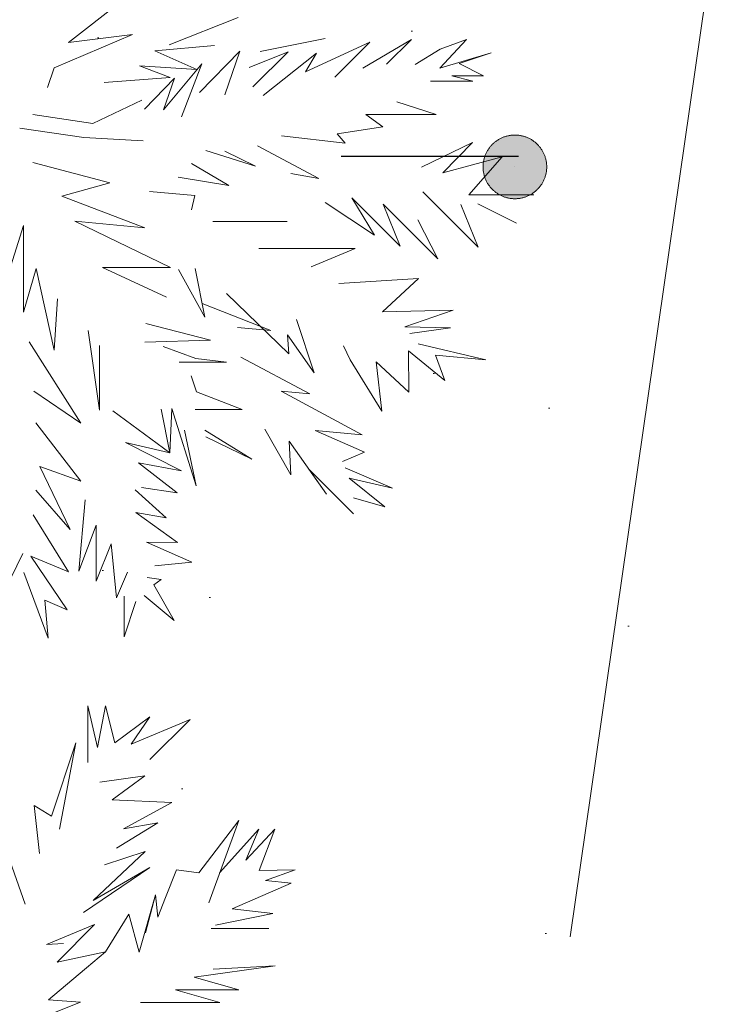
# Model space of a CAD drawing. Header units: millimetres. Extents: x 6487905018 to 6488192500, y 5882180700 to 5882375224.
# Tile 166 of 256: x 6488053716 to 6488054712, y 5882262070 to 5882263469. Entities that reach past the tile are written whole.
import ezdxf
from ezdxf.xclip import XClip

# ---------------------------------------------------------------- set-up
doc = ezdxf.new("R2010")
doc.units = ezdxf.units.MM
doc.header["$MEASUREMENT"] = 0
doc.header["$XCLIPFRAME"] = 2
for name, pattern in [('2X1', [1000, 500, -500]), ('L_0_09', [2500, 2000, -500]), ('Przerywana', [2400, 1200, -1200]), ('Wipeout_Contour', [1000, 0, -1000])]:
    doc.linetypes.add(name, pattern=pattern)
for name, color, linetype, lineweight in [('drzewa_Nr_pióra__154', 94, 'Continuous', 5), ('IE_Nr_pióra__114', 12, 'Continuous', 30), ('linie plan_Nr_pióra__2', 160, 'Continuous', 25), ('przewod_telekomunikacyjny__linia__Nr_pióra__1', 7, 'Continuous', 0), ('teren zielony_Nr_pióra__157', 93, 'Continuous', 0), ('Wymiarowanie_Nr_pióra__1', 7, 'Continuous', 0), ('Zamość 06.10._2_0_Nr_pióra__7', 7, 'Continuous', 5), ('Zamość 06.10._2_przewod_elektroenergetyczny___projektowany_lub_w_budowie__linia____ob__projektowany_Nr_pióra__1', 7, 'Continuous', 0)]:
    doc.layers.add(name, color=color, linetype=linetype, lineweight=lineweight)
for name, color, linetype in [('Mapa cyfrowa', 7, 'Continuous'), ('przewod_telekomunikacyjny__linia_', 7, 'Continuous'), ('Wymiarowanie', 7, 'Continuous'), ('Zamość 06.10._2_Mapa cyfrowa', 7, 'Continuous')]:
    doc.layers.add(name, color=color, linetype=linetype)
doc.styles.add('GENERATED_STYLE_2', font='txt')
doc.dimstyles.new('GENERATED_STYLE__2', dxfattribs={"dimtxt": 750, "dimasz": 570, "dimexe": 0.18, "dimexo": 0, "dimgap": 0.09, "dimtad": 1, "dimlfac": 0.001, "dimzin": 0, "dimdsep": 46, "dimtxsty": 'GENERATED_STYLE_2', "dimblk": 'ARROWHEAD_11', "dimblk1": 'ARROWHEAD_11', "dimblk2": 'ARROWHEAD_11', "dimcen": 0.09, "dimclrd": 7, "dimclre": 7, "dimclrt": 7, "dimazin": 0, "dimtfac": 1, "dimtdec": 4, "dimtmove": 0, "dimatfit": 3, "dimfxl": 0, "dimtolj": 1, "dimtzin": 0, "dimarcsym": 0})
doc.dimstyles.new('GENERATED_STYLE__9', dxfattribs={"dimtxt": 750, "dimasz": 917.874396, "dimexe": 0.18, "dimexo": 40, "dimgap": 0.09, "dimtad": 1, "dimdec": 0, "dimlfac": 0.1, "dimzin": 0, "dimdsep": 46, "dimtxsty": 'GENERATED_STYLE_2', "dimblk": 'ARROWHEAD_5', "dimblk1": 'ARROWHEAD_5', "dimblk2": 'ARROWHEAD_5', "dimcen": 0.09, "dimclrd": 7, "dimclre": 7, "dimclrt": 7, "dimazin": 0, "dimtfac": 1, "dimtdec": 4, "dimtmove": 2, "dimatfit": 3, "dimfxl": 0, "dimtolj": 1, "dimtzin": 0, "dimarcsym": 0})

# ---------------------------------------------------------------- blocks, each defined once
blk = doc.blocks.new('Rysunek_1_2')
at = {"color": 254, "linetype": 'Wipeout_Contour', "lineweight": 0, "ltscale": 70061284114.24681}
blk.add_wipeout([(6487915525.867126, 5882181505.900702), (6488146644.289524, 5882181505.900702), (6488146644.289524, 5882373115.540435), (6488107628.768834, 5882373115.540435), (6488107628.768834, 5882320263.490532), (6488101226.436201, 5882320263.490532), (6488101226.436201, 5882373115.540435), (6487915525.867126, 5882373115.540435)], dxfattribs=at).dxf.layer = 'Zamość 06.10._2_Mapa cyfrowa'
at = {"layer": 'Zamość 06.10._2_0_Nr_pióra__7', "linetype": 'Continuous'}
blk.add_hatch(color=256, dxfattribs=at).paths.add_polyline_path([(6488054420, 5882263214.723074, 1), (6488054420, 5882263305.276926, 1)])
blk.add_line((6488054420, 5882263260), (6488054420.05, 5882263260), dxfattribs=at)
blk.add_circle((6488054420, 5882263260), 45.276926, dxfattribs=at)
at = {"layer": 'Zamość 06.10._2_przewod_elektroenergetyczny___projektowany_lub_w_budowie__linia____ob__projektowany_Nr_pióra__1', "linetype": 'L_0_09', "flags": 128}
blk.add_lwpolyline([(6488054460, 5882297950), (6488056220, 5882299210), (6488059670, 5882297960), (6488052560, 5882248750), (6488032030.000001, 5882244930), (6488029080, 5882261360), (6488026000, 5882260550)], dxfattribs=at)
blk = doc.blocks.new('*D47', base_point=(6488045394.921593, 5882250647.102998))
at = {"layer": 'Wymiarowanie_Nr_pióra__1', "linetype": 'Continuous'}
for points in [[(6488042650.612259, 5882261679.617494), (6488042639.194189, 5882261737.020009), (6488042606.678276, 5882261785.683512), (6488042558.014774, 5882261818.199424), (6488042500.612259, 5882261829.617494), (6488042443.209744, 5882261818.199424), (6488042394.546242, 5882261785.683512), (6488042362.03033, 5882261737.020009), (6488042350.612259, 5882261679.617494), (6488042362.03033, 5882261622.214979), (6488042394.546242, 5882261573.551476), (6488042443.209744, 5882261541.035564), (6488042500.612259, 5882261529.617494), (6488042558.014774, 5882261541.035564), (6488042606.678276, 5882261573.551476), (6488042639.194189, 5882261622.214979)], [(6488055682.027223, 5882259595.361387), (6488055670.609153, 5882259652.763903), (6488055638.09324, 5882259701.427404), (6488055589.429737, 5882259733.943317), (6488055532.027223, 5882259745.361387), (6488055474.624708, 5882259733.943317), (6488055425.961205, 5882259701.427404), (6488055393.445292, 5882259652.763903), (6488055382.027223, 5882259595.361387), (6488055393.445292, 5882259537.958873), (6488055425.961205, 5882259489.29537), (6488055474.624708, 5882259456.779458), (6488055532.027223, 5882259445.361387), (6488055589.429737, 5882259456.779458), (6488055638.09324, 5882259489.29537), (6488055670.609153, 5882259537.958873)]]:
    blk.add_hatch(color=256, dxfattribs=at).paths.add_polyline_path(points)
for p, q in [((6488042589.449903, 5882262235.057971), (6488042524.302298, 5882261827.734955)), ((6488042352.494799, 5882261703.307532), (6488042204.377338, 5882261726.997571)), ((6488055383.909762, 5882259619.051426), (6488042648.72972, 5882261655.927456)), ((6488042476.922221, 5882261531.500033), (6488042411.774615, 5882261124.177017)), ((6488055620.864867, 5882260150.801864), (6488055555.717261, 5882259743.478848)), ((6488055828.262143, 5882259547.981311), (6488055680.144683, 5882259571.671349)), ((6488055508.337184, 5882259447.243927), (6488055443.189578, 5882259039.920911))]:
    blk.add_line(p, q, dxfattribs=at)
for centre in [(6488042500.612259, 5882261679.617494), (6488055532.027223, 5882259595.361387)]:
    blk.add_circle(centre, 150, dxfattribs=at)
at = {"layer": 'Wymiarowanie_Nr_pióra__1', "insert": (6488047773.816525, 5882260988.122977), "char_height": 750, "attachment_point": 7, "rotation": 350.913025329, "style": 'GENERATED_STYLE_2'}
blk.add_mtext('\\A1;{\\fArial|b1|i0|c238|p38;13,20}', dxfattribs=at)
blk = doc.blocks.new('ARROWHEAD_11')
at = {"color": 0, "linetype": 'Continuous', "lineweight": 0}
blk.add_line((0, 0), (-1, 0), dxfattribs=at)
at = {"color": 0, "linetype": 'Continuous', "lineweight": 0, "const_width": 0.25, "flags": 128}
blk.add_lwpolyline([(-0.125, 0, 1), (0.125, 0, 1)], format="xyb", close=True, dxfattribs=at)
blk = doc.blocks.new('*D77', base_point=(6488045394.921593, 5882250647.102998))
at = {"layer": 'przewod_telekomunikacyjny__linia__Nr_pióra__1', "linetype": 'Continuous'}
blk.add_hatch(color=256, dxfattribs=at).paths.add_polyline_path([(6488057351.020344, 5882262834.607491), (6488056625.094238, 5882262197.391973), (6488057040.957753, 5882261919.79958)])
for p, q in [((6488057351.020344, 5882262834.607491), (6488056625.094238, 5882262197.391973)), ((6488057351.020344, 5882262834.607491), (6488057040.957753, 5882261919.79958)), ((6488057040.957753, 5882261919.79958), (6488056625.094238, 5882262197.391973)), ((6488056833.025996, 5882262058.595777), (6488046247.324568, 5882246200.066916)), ((6488046247.324568, 5882246200.066916), (6488053285.437386, 5882256743.923269)), ((6488049023.248511, 5882250108.702061), (6488049023.248511, 5882250608.702061)), ((6488048773.248511, 5882250358.702061), (6488049273.248511, 5882250358.702061))]:
    blk.add_line(p, q, dxfattribs=at)
at = {"layer": 'przewod_telekomunikacyjny__linia__Nr_pióra__1', "insert": (6488051112.822264, 5882253874.06099), "char_height": 750, "attachment_point": 7, "rotation": 56.276556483, "style": 'GENERATED_STYLE_2'}
blk.add_mtext('\\A1;{\\fArial|b1|i0|c238|p38;R 1\xa0500}', dxfattribs=at)
blk = doc.blocks.new('ARROWHEAD_5')
at = {"color": 0, "linetype": 'Continuous', "lineweight": 0}
blk.add_line((0, 0), (-1, 0), dxfattribs=at)
blk.add_solid([(-1, 0.2679), (0, 0), (-1, -0.2679), (-1, 0.2679)], dxfattribs=at)

msp = doc.modelspace()

# ---------------------------------------------------------------- block references
at = {"layer": 'Mapa cyfrowa', "color": 22, "linetype": 'Continuous', "lineweight": 5}
ref = msp.add_blockref('Rysunek_1_2', (0, 0), dxfattribs=at)
XClip(ref).set_block_clipping_path([(6487915525.8671264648, 5882181505.9007024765), (6488146644.2895231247, 5882181505.9007024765), (6488146644.2895231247, 5882373115.5404348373), (6488107628.7688331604, 5882373115.5404348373), (6488107628.7688331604, 5882320263.4905319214), (6488101226.4362001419, 5882320263.4905319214), (6488101226.4362001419, 5882373115.5404348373), (6487915525.8671264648, 5882373115.5404348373)])

# ---------------------------------------------------------------- next in the draw order: hatches: boundary and pattern name
at = {"layer": 'teren zielony_Nr_pióra__157', "linetype": 'Continuous'}
h = msp.add_hatch(dxfattribs=at)
h.set_pattern_fill('płyty_kamienne', color=256, style=0, pattern_type=2)
h.set_pattern_definition([(45, (6488045394.9, 5882252147.1), (-477.297, 477.297), [0, -450, 0, -675]), (110, (6488046894.9, 5882252147.1), (634.293, 230.864), [0, -330, 0, -570])])
h.paths.add_polyline_path([(6488047566.699059, 5882255932.5327), (6488045555.029326, 5882243354.950158), (6488046140.947524, 5882232527.375745, 0.2070569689), (6488048206.599371, 5882228254.370432, 0.0243137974), (6488049407.91275, 5882227454.239101, 0.0023663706), (6488049528.889167, 5882227382.669014), (6488050419.958063, 5882227639.987889), (6488050422.409745, 5882227655.31354), (6488050730.000001, 5882229610.000001), (6488051058.251553, 5882231630.009551), (6488051118.989788, 5882232009.688929), (6488053911.431513, 5882249465.456784), (6488055989.23284, 5882262453.952582), (6488056194.365236, 5882263736.503895), (6488052143.069927, 5882263733.65154), (6488050824.942152, 5882255492.308228, 0.0532631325)])

# ---------------------------------------------------------------- next in the draw order: linework, layer by layer
at = {"layer": 'drzewa_Nr_pióra__154', "linetype": 'Continuous'}
for p, q in [((6488053785.68879, 5882263436.833323), (6488053860.702324, 5882263494.85348)), ((6488053928.592216, 5882263433.647343), (6488054026.700538, 5882263472.078326)), ((6488053876.793249, 5882263448.103906), (6488053765.330269, 5882263400.651401)), ((6488053785.68879, 5882263436.833323), (6488053876.793249, 5882263448.103906)), ((6488053908.510509, 5882263425.067939), (6488053993.318144, 5882263432.573103)), ((6488054058.001303, 5882263424.069402), (6488054150.325739, 5882263442.394291)), ((6488054213.833123, 5882263437.266667), (6488054122.248629, 5882263395.125149)), ((6488054163.998509, 5882263387.432054), (6488054213.833123, 5882263437.266667)), ((6488054272.876307, 5882263441.058432), (6488054204.082872, 5882263400.432387)), ((6488054237.667068, 5882263405.849194), (6488054272.876307, 5882263441.058432)), ((6488054313.50235, 5882263400.432387), (6488054351.327078, 5882263441.149761)), ((6488054351.327078, 5882263441.149761), (6488054313.590133, 5882263427.115702)), ((6488053967.918942, 5882263398.402514), (6488053908.510509, 5882263425.067939)), ((6488053971.822157, 5882263365.519382), (6488054029.289384, 5882263424.534924)), ((6488054029.289384, 5882263424.534924), (6488054007.994501, 5882263362.514747)), ((6488054097.950277, 5882263423.421688), (6488054042.393692, 5882263401.031697)), ((6488054047.647681, 5882263373.541638), (6488054097.950277, 5882263423.421688)), ((6488054138.096059, 5882263421.805046), (6488054062.16256, 5882263361.431386)), ((6488054122.248629, 5882263395.125149), (6488054138.096059, 5882263421.805046)), ((6488054313.590133, 5882263427.115702), (6488054278.066386, 5882263405.718298)), ((6488054386.087548, 5882263422.099611), (6488054313.50235, 5882263400.432387)), ((6488054340.937866, 5882263407.060193), (6488054386.087548, 5882263422.099611)), ((6488053930.07577, 5882263387.116414), (6488053886.316215, 5882263403.724188)), ((6488053886.316215, 5882263403.724188), (6488053967.918942, 5882263398.402514)), ((6488053975.247557, 5882263406.458086), (6488053920.466575, 5882263341.24995)), ((6488053946.187078, 5882263330.986351), (6488053975.247557, 5882263406.458086)), ((6488054375.253937, 5882263389.580409), (6488054340.937866, 5882263407.060193)), ((6488053765.330269, 5882263400.651401), (6488053755.681942, 5882263372.654153)), ((6488053836.483863, 5882263379.693429), (6488053930.07577, 5882263387.116414)), ((6488053936.20662, 5882263386.268367), (6488053893.53936, 5882263342.109973)), ((6488053920.466575, 5882263341.24995), (6488053936.20662, 5882263386.268367)), ((6488054300.085136, 5882263381.891123), (6488054360.086881, 5882263381.891123)), ((6488054360.086881, 5882263381.891123), (6488054330.174922, 5882263389.580409)), ((6488054330.174922, 5882263389.580409), (6488054375.253937, 5882263389.580409)), ((6488053889.70786, 5882263354.98675), (6488053820.026427, 5882263321.56566)), ((6488054252.073435, 5882263352.676971), (6488054308.085545, 5882263334.347357)), ((6488053820.026427, 5882263321.56566), (6488053734.759732, 5882263334.259055)), ((6488054308.085545, 5882263334.347357), (6488054208.416317, 5882263334.347357)), ((6488054208.416317, 5882263334.347357), (6488054232.140017, 5882263317.14809)), ((6488053807.320889, 5882263301.871186), (6488053716.689373, 5882263314.826286)), ((6488054232.140017, 5882263317.14809), (6488054167.241542, 5882263306.838305)), ((6488054167.241542, 5882263306.838305), (6488054178.967959, 5882263293.854066)), ((6488053891.913074, 5882263296.854624), (6488053807.320889, 5882263301.871186)), ((6488054178.967959, 5882263293.854066), (6488054088.169305, 5882263304.034374)), ((6488054359.661894, 5882263294.636489), (6488054287.392399, 5882263259.78582)), ((6488054317.817525, 5882263251.715084), (6488054359.661894, 5882263294.636489)), ((6488053980.910472, 5882263283.429381), (6488054051.623439, 5882263261.06301)), ((6488054051.623439, 5882263261.06301), (6488054007.994501, 5882263282.346021)), ((6488054054.161716, 5882263290.112894), (6488054141.459755, 5882263243.606524)), ((6488053734.909828, 5882263265.99727), (6488053844.582792, 5882263237.102236)), ((6488054013.310197, 5882263233.741303), (6488053960.497427, 5882263264.633596)), ((6488054401.858975, 5882263274.390047), (6488054317.817525, 5882263251.715084)), ((6488054354.683364, 5882263220.475062), (6488054401.858975, 5882263274.390047)), ((6488054141.459755, 5882263243.606524), (6488054101.425958, 5882263250.695373)), ((6488053844.582792, 5882263237.102236), (6488053776.033298, 5882263218.511492)), ((6488053941.335144, 5882263245.186097), (6488054013.310197, 5882263233.741303)), ((6488053965.307183, 5882263219.30895), (6488053900.898906, 5882263224.967978)), ((6488054289.179776, 5882263224.638464), (6488054367.819196, 5882263145.999043)), ((6488053776.033298, 5882263218.511492), (6488053893.915177, 5882263173.390436)), ((6488053960.497734, 5882263198.803238), (6488053965.307183, 5882263219.30895)), ((6488054150.255712, 5882263209.242773), (6488054220.34459, 5882263163.015545)), ((6488054220.34459, 5882263163.015545), (6488054188.445493, 5882263215.982146)), ((6488054188.445493, 5882263215.982146), (6488054256.962453, 5882263147.465186)), ((6488054446.78813, 5882263220.475062), (6488054354.683364, 5882263220.475062)), ((6488054256.962453, 5882263147.465186), (6488054232.732459, 5882263206.85117)), ((6488054232.732459, 5882263206.85117), (6488054310.483771, 5882263129.099857)), ((6488054367.819196, 5882263145.999043), (6488054343.036208, 5882263206.317363)), ((6488054367.576386, 5882263207.48228), (6488054422.077095, 5882263180.038823)), ((6488054422.077095, 5882263180.038823), (6488054367.576386, 5882263207.48228)), ((6488053893.915177, 5882263173.390436), (6488053794.753778, 5882263182.942577)), ((6488053794.753778, 5882263182.942577), (6488053930.70879, 5882263117.204403)), ((6488053990.757214, 5882263182.285281), (6488054096.340727, 5882263182.285281)), ((6488054310.483771, 5882263129.099857), (6488054282.021695, 5882263184.589553)), ((6488053701.151374, 5882263111.80475), (6488053721.870925, 5882263176.800242)), ((6488053721.870925, 5882263176.800242), (6488053721.870925, 5882263053.771259)), ((6488054192.938408, 5882263144.0955), (6488054055.904488, 5882263144.0955)), ((6488054130.584247, 5882263117.87769), (6488054192.938408, 5882263144.0955)), ((6488053721.870925, 5882263053.771259), (6488053739.699175, 5882263115.654032)), ((6488053739.699175, 5882263115.654032), (6488053765.319092, 5882262999.759608)), ((6488053930.70879, 5882263117.204403), (6488053834.066789, 5882263117.204403)), ((6488053834.066789, 5882263117.204403), (6488053924.894204, 5882263074.897262)), ((6488053979.274177, 5882263046.456247), (6488053941.836822, 5882263114.324926)), ((6488053965.85291, 5882263115.354482), (6488053979.274177, 5882263046.456247)), ((6488054282.796717, 5882263101.412803), (6488054169.971634, 5882263094.244908)), ((6488054231.707535, 5882263054.095326), (6488054282.796717, 5882263101.412803)), ((6488053765.319092, 5882262999.759608), (6488053769.995919, 5882263072.365573)), ((6488054098.879298, 5882262994.239504), (6488054010.204638, 5882263080.093585)), ((6488054073.236568, 5882263027.316603), (6488053975.541082, 5882263065.620134)), ((6488054332.218786, 5882263056.483649), (6488054231.707535, 5882263054.095326)), ((6488054263.739693, 5882263032.508133), (6488054332.218786, 5882263056.483649)), ((6488054109.819473, 5882263043.004903), (6488054134.576056, 5882262967.088336)), ((6488053813.817292, 5882263027.262342), (6488053829.761078, 5882262914.207994)), ((6488053987.540161, 5882263013.794433), (6488053895.448199, 5882263037.33592)), ((6488054025.921527, 5882263031.604291), (6488054073.236568, 5882263027.316603)), ((6488054328.348309, 5882263031.180285), (6488054263.739693, 5882263032.508133)), ((6488054270.724937, 5882263023.43372), (6488054328.348309, 5882263031.180285)), ((6488053893.972327, 5882263010.714153), (6488053987.540161, 5882263013.794433)), ((6488054134.576056, 5882262967.088336), (6488054097.02725, 5882263021.130605)), ((6488054097.02725, 5882263021.130605), (6488054098.879298, 5882262994.239504)), ((6488053803.206591, 5882262895.836041), (6488053729.918512, 5882263011.554495)), ((6488053829.761078, 5882262914.207994), (6488053829.761078, 5882263005.93835)), ((6488053966.537255, 5882262987.923153), (6488053920.368626, 5882263004.56642)), ((6488054185.834748, 5882262986.02699), (6488054176.609892, 5882263005.47866)), ((6488054268.592191, 5882262998.669633), (6488054269.31797, 5882262939.667848)), ((6488054268.592191, 5882262998.669633), (6488054320.443572, 5882262956.375819)), ((6488054378.851473, 5882262985.579769), (6488054282.367013, 5882263008.309698)), ((6488054009.995596, 5882262982.272484), (6488053966.537255, 5882262987.923153)), ((6488054128.573391, 5882262937.584089), (6488054030.614856, 5882262989.537985)), ((6488054231.128189, 5882262912.710355), (6488054185.834748, 5882262986.02699)), ((6488054320.443572, 5882262956.375819), (6488054306.964826, 5882262992.319142)), ((6488054306.964826, 5882262992.319142), (6488054378.851473, 5882262985.579769)), ((6488053942.913873, 5882262982.272484), (6488054009.995596, 5882262982.272484)), ((6488054269.31797, 5882262939.667848), (6488054222.980879, 5882262982.82787)), ((6488054222.980879, 5882262982.82787), (6488054231.128189, 5882262912.710355)), ((6488053967.482642, 5882262940.291147), (6488053959.847737, 5882262962.972531)), ((6488053736.158673, 5882262941.352691), (6488053803.206591, 5882262895.836041)), ((6488054032.503886, 5882262915.259189), (6488053967.482642, 5882262940.291147)), ((6488054202.970344, 5882262879.149964), (6488054087.983664, 5882262941.26233)), ((6488054087.983664, 5882262941.26233), (6488054128.573391, 5882262937.584089)), ((6488053917.413752, 5882262915.886729), (6488053929.541242, 5882262853.462112)), ((6488053929.541242, 5882262853.462112), (6488053932.709175, 5882262916.511321)), ((6488053932.709175, 5882262916.511321), (6488053966.982203, 5882262806.660911)), ((6488053965.700384, 5882262915.259189), (6488054032.503886, 5882262915.259189)), ((6488053929.541242, 5882262853.462112), (6488053848.481559, 5882262913.27197)), ((6488053803.340031, 5882262813.508223), (6488053739.278753, 5882262896.111528)), ((6488054046.192766, 5882262844.536669), (6488053979.465676, 5882262885.975075)), ((6488054064.435669, 5882262887.396287), (6488054101.612071, 5882262822.283814)), ((6488053966.982203, 5882262806.660911), (6488053950.510349, 5882262885.772317)), ((6488053980.591779, 5882262876.448421), (6488054046.192766, 5882262844.536669)), ((6488054206.473109, 5882262854.422304), (6488054136.0329, 5882262885.215836)), ((6488054136.0329, 5882262885.215836), (6488054202.970344, 5882262879.149964)), ((6488053866.494057, 5882262868.161101), (6488053929.541242, 5882262853.462112)), ((6488053946.217315, 5882262828.185279), (6488053866.494057, 5882262868.161101)), ((6488054101.612071, 5882262822.283814), (6488054099.233981, 5882262870.371118)), ((6488054099.233981, 5882262870.371118), (6488054152.242528, 5882262794.721339)), ((6488054175.145217, 5882262841.466377), (6488054206.473109, 5882262854.422304)), ((6488053787.986578, 5882262744.503878), (6488053744.938462, 5882262834.040325)), ((6488053744.938462, 5882262834.040325), (6488053803.340031, 5882262813.508223)), ((6488053940.288834, 5882262796.973796), (6488053884.954851, 5882262839.191213)), ((6488053884.954851, 5882262839.191213), (6488053946.217315, 5882262828.185279)), ((6488054152.242528, 5882262794.721339), (6488054127.170978, 5882262830.501554)), ((6488054127.170978, 5882262830.501554), (6488054190.83694, 5882262766.835592)), ((6488054246.310468, 5882262803.616694), (6488054178.643454, 5882262832.533988)), ((6488054235.078179, 5882262776.659202), (6488054184.473847, 5882262817.646673)), ((6488054184.473847, 5882262817.646673), (6488054246.310468, 5882262803.616694)), ((6488053889.180868, 5882262804.249863), (6488053940.288834, 5882262796.973796)), ((6488053739.317539, 5882262800.744554), (6488053787.986578, 5882262744.503878)), ((6488053924.363426, 5882262761.493222), (6488053880.555391, 5882262801.208935)), ((6488054190.566893, 5882262789.812489), (6488054235.078179, 5882262776.659202)), ((6488053809.480556, 5882262786.908723), (6488053800.120317, 5882262685.506118)), ((6488053785.786636, 5882262684.554436), (6488053735.278156, 5882262765.569683)), ((6488053940.527542, 5882262726.321121), (6488053881.336839, 5882262768.930027)), ((6488053881.336839, 5882262768.930027), (6488053924.363426, 5882262761.493222)), ((6488053800.120317, 5882262685.506118), (6488053825.180179, 5882262751.003299)), ((6488053825.180179, 5882262751.003299), (6488053825.180179, 5882262671.465757)), ((6488053825.180179, 5882262671.465757), (6488053846.10279, 5882262724.54432)), ((6488053846.10279, 5882262724.54432), (6488053853.959808, 5882262647.675927)), ((6488053896.259677, 5882262726.471324), (6488053940.527542, 5882262726.321121)), ((6488053961.010338, 5882262698.033181), (6488053896.259677, 5882262726.471324)), ((6488053720.558272, 5882262710.466759), (6488053686.237391, 5882262640.264956)), ((6488053783.540178, 5882262630.63945), (6488053732.268789, 5882262706.963095)), ((6488053732.268789, 5882262706.963095), (6488053785.786636, 5882262684.554436)), ((6488053908.460405, 5882262692.860469), (6488053961.010338, 5882262698.033181)), ((6488053722.129993, 5882262683.476791), (6488053756.582685, 5882262590.203212)), ((6488053853.959808, 5882262647.675927), (6488053869.553853, 5882262684.024995)), ((6488053917.186002, 5882262673.466064), (6488053897.453572, 5882262676.275303)), ((6488053906.798351, 5882262665.915434), (6488053917.186002, 5882262673.466064)), ((6488053935.843803, 5882262615.304315), (6488053906.798351, 5882262665.915434)), ((6488053864.911869, 5882262592.262465), (6488053864.911869, 5882262649.983947)), ((6488053893.370889, 5882262651.02192), (6488053935.843803, 5882262615.304315)), ((6488053756.582685, 5882262590.203212), (6488053752.08977, 5882262644.118196)), ((6488053752.08977, 5882262644.118196), (6488053783.540178, 5882262630.63945)), ((6488053881.466493, 5882262642.339177), (6488053864.911869, 5882262592.262465)), ((6488053813.06144, 5882262413.551309), (6488053813.06144, 5882262493.88721)), ((6488053813.06144, 5882262493.88721), (6488053827.079257, 5882262434.899899)), ((6488053827.079257, 5882262434.899899), (6488053838.30181, 5882262493.88721)), ((6488053838.30181, 5882262493.88721), (6488053851.326107, 5882262441.620094)), ((6488053901.223988, 5882262478.575782), (6488053851.326107, 5882262441.620094)), ((6488053874.663422, 5882262439.766233), (6488053901.223988, 5882262478.575782)), ((6488053958.329462, 5882262474.510314), (6488053874.663422, 5882262439.766233)), ((6488053901.43533, 5882262417.616181), (6488053958.329462, 5882262474.510314)), ((6488053795.860038, 5882262441.522055), (6488053761.575524, 5882262337.357108)), ((6488053773.003577, 5882262318.590286), (6488053795.860038, 5882262441.522055)), ((6488053893.978941, 5882262394.490102), (6488053830.262841, 5882262385.580563)), ((6488053847.830567, 5882262360.363438), (6488053893.978941, 5882262394.490102)), ((6488053932.653034, 5882262356.853289), (6488053847.830567, 5882262360.363438)), ((6488053863.957169, 5882262319.158806), (6488053932.653034, 5882262356.853289)), ((6488053761.575524, 5882262337.357108), (6488053736.631842, 5882262352.285115)), ((6488053736.631842, 5882262352.285115), (6488053744.588785, 5882262284.206774)), ((6488053854.027015, 5882262291.706016), (6488053912.695076, 5882262327.60743)), ((6488053912.695076, 5882262327.60743), (6488053863.957169, 5882262319.158806)), ((6488054027.547185, 5882262331.159487), (6488053970.638381, 5882262256.855047)), ((6488053984.864488, 5882262214.343686), (6488054027.547185, 5882262331.159487)), ((6488054056.208209, 5882262318.663507), (6488054000.338278, 5882262256.693005)), ((6488054078.672786, 5882262318.663507), (6488054037.862824, 5882262274.929909)), ((6488054037.862824, 5882262274.929909), (6488054056.208209, 5882262318.663507)), ((6488054056.378346, 5882262260.088712), (6488054078.672786, 5882262318.663507)), ((6488053820.596769, 5882262217.312604), (6488053894.781617, 5882262287.106087)), ((6488053894.781617, 5882262287.106087), (6488053836.598279, 5882262268.258671)), ((6488053724.275393, 5882262212.097228), (6488053699.2105, 5882262282.209265)), ((6488053806.979109, 5882262200.587913), (6488053901.221459, 5882262264.267632)), ((6488053901.221459, 5882262264.267632), (6488053820.596769, 5882262217.312604)), ((6488053939.183811, 5882262260.882324), (6488053923.674698, 5882262221.717386)), ((6488053970.638381, 5882262256.855047), (6488053939.183811, 5882262260.882324)), ((6488054107.758852, 5882262261.235857), (6488054056.378346, 5882262260.088712)), ((6488054065.736966, 5882262245.794094), (6488054107.758852, 5882262261.235857)), ((6488054102.064314, 5882262241.955148), (6488054065.736966, 5882262245.794094)), ((6488054018.210022, 5882262205.432321), (6488054102.064314, 5882262241.955148)), ((6488053885.850789, 5882262144.112365), (6488053909.332855, 5882262225.665733)), ((6488053909.332855, 5882262225.665733), (6488053895.00618, 5882262171.660989)), ((6488053912.687823, 5882262193.972392), (6488053909.332855, 5882262225.665733)), ((6488053923.674698, 5882262221.717386), (6488053912.687823, 5882262193.972392)), ((6488054076.243796, 5882262198.975921), (6488054018.210022, 5882262205.432321)), ((6488053838.046019, 5882262144.578937), (6488053871.441149, 5882262198.093489)), ((6488053871.441149, 5882262198.093489), (6488053885.850789, 5882262144.112365)), ((6488053994.391241, 5882262182.257828), (6488054076.243796, 5882262198.975921)), ((6488053822.813758, 5882262183.199053), (6488053754.489836, 5882262154.883166)), ((6488053769.568699, 5882262129.953994), (6488053822.813758, 5882262183.199053)), ((6488053988.451358, 5882262177.69873), (6488054070.229881, 5882262177.69873)), ((6488053754.489836, 5882262154.883166), (6488053778.5948, 5882262156.439152)), ((6488053757.448335, 5882262076.310475), (6488053838.046019, 5882262144.578937)), ((6488053838.046019, 5882262144.578937), (6488053769.568699, 5882262129.953994)), ((6488053757.448335, 5882262076.310475), (6488053808.609779, 5882262119.495387)), ((6488053808.609779, 5882262119.495387), (6488053757.448335, 5882262076.310475)), ((6488053964.179583, 5882262108.401258), (6488054079.215712, 5882262124.485377)), ((6488054079.215712, 5882262124.485377), (6488053990.994222, 5882262120.003148)), ((6488054027.547185, 5882262090.284729), (6488053964.179583, 5882262108.401258)), ((6488054000.589692, 5882262072.569975), (6488053937.789764, 5882262090.284729)), ((6488053937.789764, 5882262090.284729), (6488054027.547185, 5882262090.284729)), ((6488053802.901413, 5882262072.81685), (6488053757.448335, 5882262076.310475)), ((6488053704.793091, 5882262034.385866), (6488053802.901413, 5882262072.81685)), ((6488053888.184426, 5882262072.569975), (6488054000.589692, 5882262072.569975))]:
    msp.add_line(p, q, dxfattribs=at)
at = {"layer": 'IE_Nr_pióra__114', "linetype": '2X1'}
msp.add_line((6488035173.19589, 5882263275.231067), (6488054425.044084, 5882263275.231067), dxfattribs=at)
at = {"layer": 'linie plan_Nr_pióra__2', "linetype": 'Przerywana'}
msp.add_arc((6488049023.248511, 5882250358.702061), 15000, 355.9747496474, 89.7571800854, dxfattribs=at)

# ---------------------------------------------------------------- next in the draw order: dimensions: what is measured, and where the dimension line sits
at = {"layer": 'przewod_telekomunikacyjny__linia_', "linetype": 'Continuous'}
dim = msp.add_radius_dim(center=(6488049023.248511, 5882250358.702061), mpoint=(6488057351.020344, 5882262834.607491), dimstyle='GENERATED_STYLE__9', dxfattribs=at)
dim.commit()
dim.dimension.update_dxf_attribs({"geometry": '*D77', "text_midpoint": (6488051798.354351, 5882255576.513194), "dimtype": 164, "text_rotation": 56.276556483})
at = {"layer": 'Wymiarowanie', "linetype": 'Continuous'}
dim = msp.add_linear_dim(base=(6488042500.612259, 5882261679.617494), p1=(6488055532.027225, 5882259595.361398), p2=(6488042563.518991, 5882262072.929875), angle=170.913025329, dimstyle='GENERATED_STYLE__2', dxfattribs=at)
dim.commit()
dim.dimension.update_dxf_attribs({"geometry": '*D47', "text_midpoint": (6488049099.234839, 5882261155.900558), "dimtype": 160, "text_rotation": 350.913025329})

doc.saveas('drawing.dxf')
